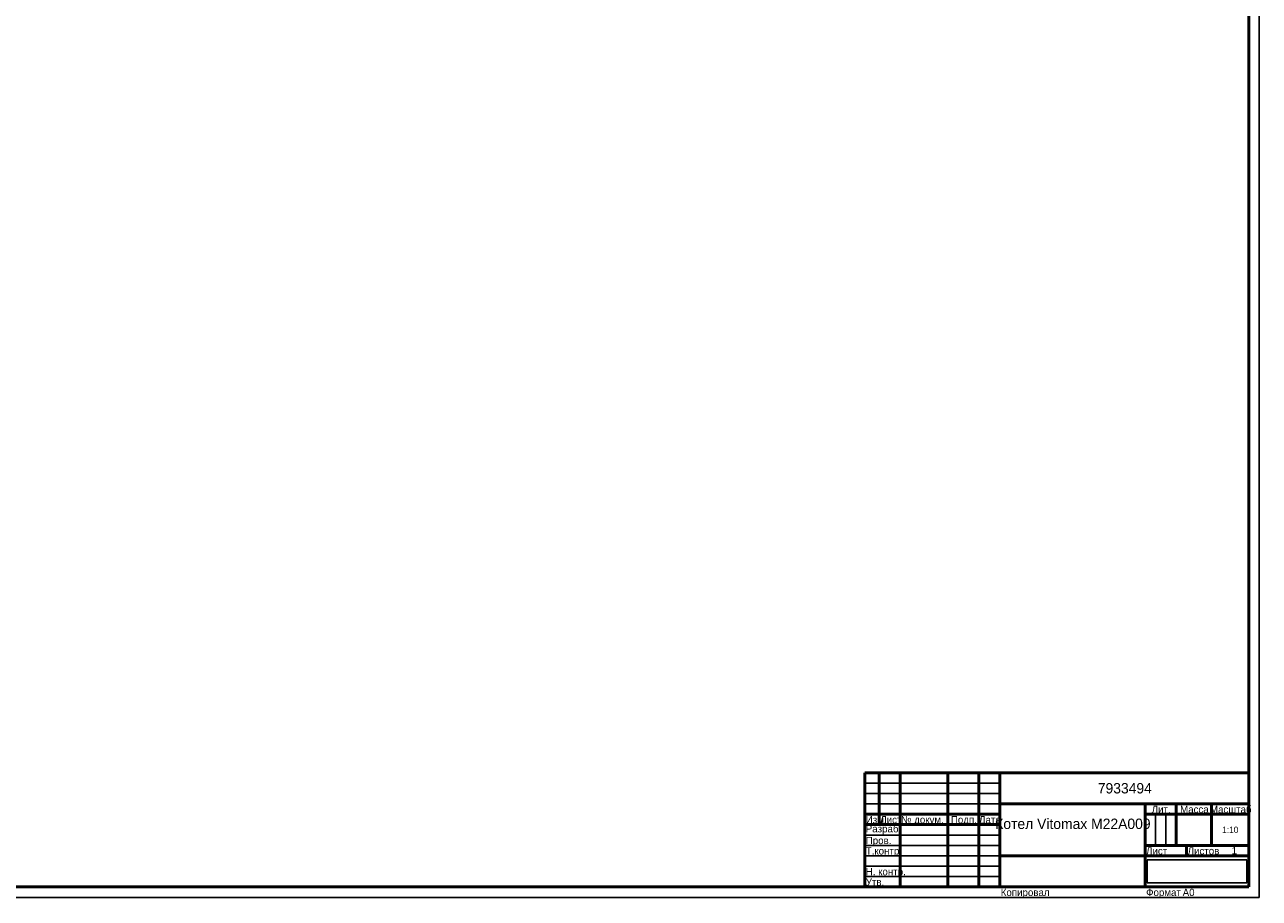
# Model space of a CAD drawing. Header units: millimetres. Extents: x 0 to 5310, y -165 to 841.
# Tile 2 of 6: x 594 to 1189, y 0 to 420. Entities that reach past the tile are written whole.
import ezdxf

# ---------------------------------------------------------------- set-up
doc = ezdxf.new("R2010")
doc.units = ezdxf.units.MM
picture_1 = doc.add_image_def('image1.png', size_in_pixel=(761, 160))

# ---------------------------------------------------------------- blocks, each defined once
blk = doc.blocks.new('_FR1Страница_1')
at = {"color": 7, "linetype": 'Continuous', "lineweight": 25}
for p, q in [((1189, 0), (1189, 841)), ((999, 55), (1064, 55)), ((999, 50), (1064, 50)), ((999, 45), (1064, 45)), ((1139, 40), (1139, 25)), ((1144, 40), (1144, 25)), ((999, 30), (1064, 30)), ((999, 25), (1064, 25)), ((999, 20), (1064, 20)), ((1134, 20), (1184, 20)), ((1154, 20), (1154, 20)), ((999, 15), (1064, 15)), ((999, 10), (1064, 10)), ((0, 0), (1189, 0))]:
    blk.add_line(p, q, dxfattribs=at)
at = {"color": 7, "linetype": 'Continuous', "lineweight": 50}
for p, q in [((1184, 836), (1184, 5)), ((999, 5), (999, 60)), ((999, 60), (1184, 60)), ((1006, 60), (1006, 35)), ((1016, 60), (1016, 5)), ((1039, 60), (1039, 5)), ((1054, 60), (1054, 5)), ((1064, 60), (1064, 5)), ((1064, 45), (1184, 45)), ((1134, 45), (1134, 5)), ((1149, 45), (1149, 25)), ((1166, 45), (1166, 25)), ((999, 40), (1064, 40)), ((1134, 40), (1184, 40)), ((999, 35), (1064, 35)), ((1134, 25), (1184, 25)), ((1154, 25), (1154, 20)), ((1064, 20), (1184, 20)), ((1184, 5), (20, 5))]:
    blk.add_line(p, q, dxfattribs=at)
at = {"color": 7}
for s, insert, char_height, width, attachment_point in [('{\\fT-FLEX Type A|b0|i0;\\l\\C250;\\P}', (1002.5, 59.125), 3.5, 8.75, 2), ('{\\fT-FLEX Type A|b0|i0;\\l\\C250;\\P}', (1002.5, 54.125), 3.5, 8.75, 2), ('{\\fT-FLEX Type A|b0|i0;\\l\\C250;\\P}', (1006, 59.125), 3.5, 11.75, 1), ('{\\fT-FLEX Type A|b0|i0;\\l\\C250;\\P}', (1006, 54.125), 3.5, 11.75, 1), ('{\\fT-FLEX Type A|b0|i0;\\l\\C250; \\P}', (1016, 59.125), 3.5, 24.75, 1), ('{\\fT-FLEX Type A|b0|i0;\\l\\C250; \\P}', (1016, 54.125), 3.5, 24.75, 1), ('{\\fT-FLEX Type A|b0|i0;\\l\\C250;\\P}', (1054, 59.125), 3.5, 11.75, 1), ('{\\fT-FLEX Type A|b0|i0;\\l\\C250;\\P}', (1054, 54.125), 3.5, 11.75, 1), ('\\pl0.5;{\\fT-FLEX Type A|b0|i0;\\l\\C250;7933494 \\P}', (1124, 52.5), 5, 122.5, 5), ('{\\fT-FLEX Type A|b0|i0;\\l\\C250;\\P}', (1002.5, 49.125), 3.5, 8.75, 2), ('{\\fT-FLEX Type A|b0|i0;\\l\\C250;\\P}', (1006, 49.125), 3.5, 11.75, 1), ('{\\fT-FLEX Type A|b0|i0;\\l\\C250; \\P}', (1016, 49.125), 3.5, 24.75, 1), ('{\\fT-FLEX Type A|b0|i0;\\l\\C250;\\P}', (1054, 49.125), 3.5, 11.75, 1), ('{\\fT-FLEX Type A|b0|i0;\\l\\C250; \\P}', (1002.5, 44.125), 3.5, 8.75, 2), ('{\\fT-FLEX Type A|b0|i0;\\l\\C250;\\P}', (1006, 44.125), 3.5, 11.75, 1), ('{\\fT-FLEX Type A|b0|i0;\\l\\C250; \\P}', (1016, 44.125), 3.5, 24.75, 1), ('{\\fT-FLEX Type A|b0|i0;\\l\\C250;\\P}', (1054, 44.125), 3.5, 11.75, 1), ('\\pl0.5;{\\fT-FLEX Type A|b0|i0;\\l\\C250;Лит.\\P}', (1141.5, 44.125), 3.5, 16.75, 2), ('\\pl0.5;{\\fT-FLEX Type A|b0|i0;\\l\\C250;Масса\\P}', (1157.5, 44.125), 3.5, 18.75, 2), ('\\pl0.5;{\\fT-FLEX Type A|b0|i0;\\l\\C250;Масштаб\\P}', (1175, 44.125), 3.5, 19.75, 2), ('\\pl0.5;{\\fT-FLEX Type A|b0|i0;\\l\\C250;Изм.\\H0.857143x;\\P}', (999, 39.125), 3.5, 8.75, 1), ('\\pl0.5;{\\fT-FLEX Type A|b0|i0;\\l\\C250;Лист\\H0.857143x;\\P}', (1006, 39.125), 3.5, 11.75, 1), ('\\pl0.5;{\\fT-FLEX Type A|b0|i0;\\l\\C250;№ докум.\\P}', (1016, 39.125), 3.5, 24.75, 1), ('\\pl0.5;{\\fT-FLEX Type A|b0|i0;\\l\\C250;Подп.\\P}', (1046.5, 39.125), 3.5, 16.75, 2), ('\\pl0.5;{\\fT-FLEX Type A|b0|i0;\\l\\C250;Дата\\H0.857143x;\\P}', (1059, 39.125), 3.5, 11.75, 2), ('\\pl0.5;{\\fT-FLEX Type A|b0|i0;\\l\\C250;Разраб.\\P}', (999, 32.5), 3.5, 18.75, 4), ('\\pl0.5;{\\fT-FLEX Type A|b0|i0;\\l\\C250;\\P}', (1016, 34.125), 3.5, 24.75, 1), ('\\pl0.5;{\\fT-FLEX Type A|b0|i0;\\l\\C250;\\H0.857143x;\\P}', (1054, 34.125), 3.5, 11.75, 1), ('\\pl0.5;{\\fT-FLEX Type A|b0|i0;\\l\\C250; \\P}', (1157.5, 32.5), 3.5, 18.75, 5), ('{\\fT-FLEX Type A|b0|i0;\\l\\C250;1:10\\P}', (1175, 32.5), 3, 19.5, 5), ('\\pl0.5;{\\fT-FLEX Type A|b0|i0;\\l\\C250;\\H0.857143x;\\P}', (1175, 32.5), 3.5, 19.75, 5), ('\\pl0.5;{\\fT-FLEX Type A|b0|i0;\\l\\C250;Т.контр.\\P}', (999, 24.125), 3.5, 18.75, 1), ('\\pl0.5;{\\fT-FLEX Type A|b0|i0;\\l\\C250;Пров.\\P}', (999, 29.125), 3.5, 18.75, 1), ('\\pl0.5;{\\fT-FLEX Type A|b0|i0;\\l\\C250;\\P}', (1016, 29.125), 3.5, 24.75, 1), ('\\pl0.5;{\\fT-FLEX Type A|b0|i0;\\l\\C250;\\P}', (1016, 24.125), 3.5, 24.75, 1), ('\\pl0.5;{\\fT-FLEX Type A|b0|i0;\\l\\C250;\\P}', (1054, 29.125), 3.5, 11.75, 1), ('\\pl0.5;{\\fT-FLEX Type A|b0|i0;\\l\\C250;\\H0.857143x;\\P}', (1054, 24.125), 3.5, 11.75, 1), ('\\pl0.5;{\\fT-FLEX Type A|b0|i0;\\l\\C250;Лист\\P}', (1134, 24.125), 3.5, 11.75, 1), ('\\pl0.5;{\\fT-FLEX Type A|b0|i0;\\l\\C250;\\H0.857143x;\\P}', (1149, 24.125), 3.5, 11.75, 2), ('\\pl0.5;{\\fT-FLEX Type A|b0|i0;\\l\\C250;Листов\\P}', (1154, 24.125), 3.5, 17.75, 1), ('{\\fT-FLEX Type A|b0|i0;\\l\\C250;1\\P}', (1177, 22.5), 3.5, 15.75, 5), ('\\pl0.5;{\\fT-FLEX Type A|b0|i0;\\l\\C250;\\H0.857143x;\\P}', (1177, 24.125), 3.5, 15.75, 2), ('\\pl0.5;{\\fT-FLEX Type A|b0|i0;\\l\\C250;\\P}', (999, 19.125), 3.5, 18.75, 1), ('\\pl0.5;{\\fT-FLEX Type A|b0|i0;\\l\\C250;\\P}', (1016, 19.125), 3.5, 24.75, 1), ('\\pl0.5;{\\fT-FLEX Type A|b0|i0;\\l\\C250;\\P}', (1054, 19.125), 3.5, 11.75, 1), ('{\\fT-FLEX Type A|b0|i0;\\l\\C250;}', (1099, 20), 3, 71.5, 5), ('{\\fT-FLEX Type A|b0|i0;\\l\\C250;\\P}', (1149, 22.5), 3.5, 11.75, 5), ('\\pl0.5;{\\fT-FLEX Type A|b0|i0;\\l\\C250;Н. контр.\\P}', (999, 14.125), 3.5, 18.75, 1), ('\\pl0.5;{\\fT-FLEX Type A|b0|i0;\\l\\C250;\\P}', (1016, 14.125), 3.5, 24.75, 1), ('\\pl0.5;{\\fT-FLEX Type A|b0|i0;\\l\\C250;\\H0.857143x;\\P}', (1054, 14.125), 3.5, 11.75, 1), ('\\pl0.5;{\\fT-FLEX Type A|b0|i0;\\l\\C250;Утв.\\P}', (999, 9.125), 3.5, 18.75, 1), ('\\pl0.5;{\\fT-FLEX Type A|b0|i0;\\l\\C250;\\P}', (1016, 9.125), 3.5, 24.75, 1), ('\\pl0.5;{\\fT-FLEX Type A|b0|i0;\\l\\C250;\\H0.857143x;\\P}', (1054, 9.125), 3.5, 11.75, 1), ('\\pl0.5;{\\fT-FLEX Type A|b0|i0;\\l\\C250;Копировал\\P}', (1064, 4.125), 3.5, 23.566, 1), ('\\pl0.5;{\\fT-FLEX Type A|b0|i0;\\l\\C250;\\P}', (1085.816, 4.125), 3.5, 40.967, 1), ('\\pl0.5;{\\fT-FLEX Type A|b0|i0;\\l\\C250;Формат\\P}', (1134, 4.125), 3.5, 18.675, 1), ('\\pl0.5;{\\fT-FLEX Type A|b0|i0;\\l\\C250;\\P}', (1150.925, 4.125), 3.5, 9.825, 1), ('{\\fT-FLEX Type A|b0|i0;\\l\\C250;A0\\P}', (1154.963, 4.125), 3.5, 9.825, 2)]:
    blk.add_mtext(s, dxfattribs=dict(at, insert=insert, char_height=char_height, width=width, attachment_point=attachment_point))
at = {"color": 7, "insert": (1099, 32.5), "char_height": 5, "width": 72.5, "attachment_point": 5, "line_spacing_factor": 0.69}
blk.add_mtext('\\pl0.5;{\\fT-FLEX Type A|b0|i0;\\l\\C250;Котел Vitomax M22A009\\P\\P}', dxfattribs=at)
image = blk.add_image(picture_1, insert=(1135, 7), size_in_units=(48, 11))
image.dxf.flags = 11
blk = doc.blocks.new('Страница_1')
blk.add_blockref('_FR1Страница_1', (0, 0))

msp = doc.modelspace()

# ---------------------------------------------------------------- block references
msp.add_blockref('Страница_1', (0, 0))

doc.saveas('drawing.dxf')
